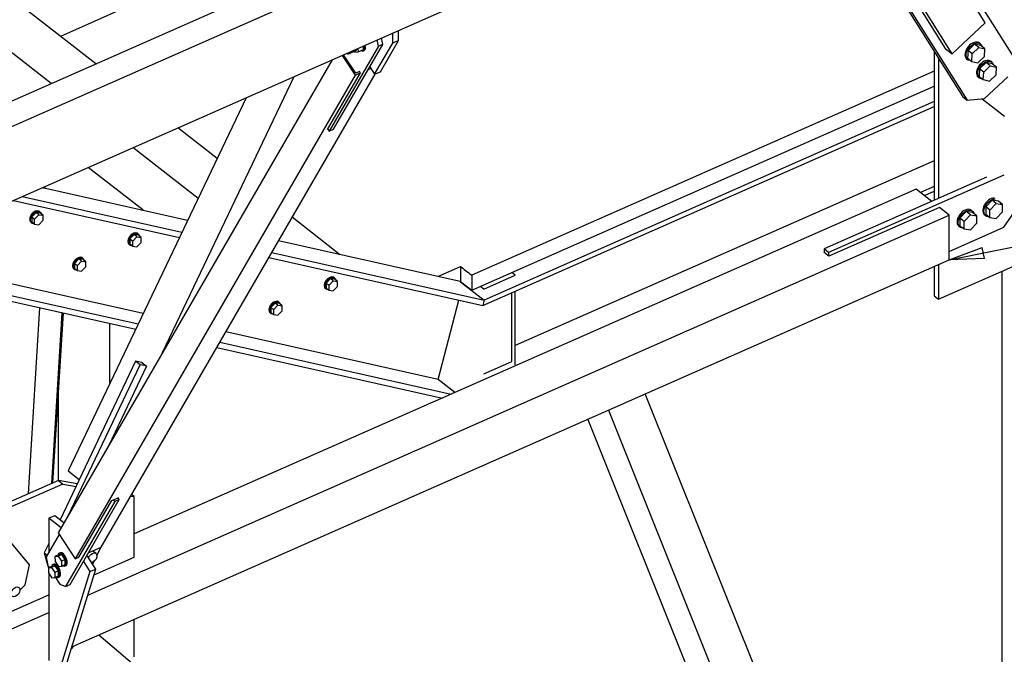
# Paper-space layout 'A0 Advance Steel' of a CAD drawing. Header units: millimetres. Extents: x 292 to 712, y 182 to 776.
# Tile 50 of 61: x 460 to 488, y 560 to 579. Entities that reach past the tile are written whole.
import ezdxf

# ---------------------------------------------------------------- set-up
doc = ezdxf.new("R2010")
doc.units = ezdxf.units.MM
doc.layers.get('0').update_dxf_attribs({"linetype": 'CONTINUOUS'})
for name, color, linetype in [('AS_Belki', 145, 'CONTINUOUS'), ('AS_Blachy', 30, 'CONTINUOUS'), ('AS_Kraty', 9, 'CONTINUOUS'), ('AS_Schody', 253, 'CONTINUOUS'), ('AS_Sruby', 9, 'CONTINUOUS')]:
    doc.layers.add(name, color=color, linetype=linetype)

psp = doc.layouts.new('A0 Advance Steel')

# ---------------------------------------------------------------- hatches: boundary and pattern name
at = {"layer": 'AS_Kraty', "extrusion": (-7.623296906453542e-17, 0.8093309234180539, 0.5873529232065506)}
h = psp.add_hatch(dxfattribs=at)
h.set_pattern_fill('GRATE', color=9, scale=0.26666666, angle=-142.9442735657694, style=0)
h.set_pattern_definition([(217.0557264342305, (-473.5204763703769, -32669.24063216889), (0.1275485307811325, -0.168920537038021), []), (307.0557264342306, (-473.5204763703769, -32669.24063216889), (0.6756821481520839, 0.5101941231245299), [])])
h.paths.add_polyline_path([(-470.9537241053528, -32670.39763536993), (-470.9537241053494, -32669.97995049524), (-470.9161072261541, -32669.86800973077), (-470.4575890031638, -32668.5193480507), (-470.2634942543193, -32668.28925409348), (-467.8944842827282, -32661.32116940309), (-467.9029340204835, -32661.24401301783), (-469.2246608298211, -32659.48530220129), (-469.2680216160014, -32659.43450613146), (-472.0594458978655, -32658.36784995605), (-472.7695963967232, -32658.82053340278), (-473.0499462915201, -32658.44746123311), (-486.4248200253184, -32668.54656183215), (-486.4248200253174, -32669.38193134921), (-486.419630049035, -32669.4615499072), (-485.5996733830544, -32671.68267385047), (-485.5637689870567, -32671.73909998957), (-480.9176993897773, -32677.92123444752)], flags=0)
h.paths.add_polyline_path([(-464.5785912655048, -32665.66743660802), (-465.7000562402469, -32664.17519743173), (-465.7134415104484, -32664.18530420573), (-466.5432736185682, -32667.15092932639)], flags=0)
h.paths.add_polyline_path([(-463.0769371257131, -32671.71774712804), (-463.1169893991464, -32671.66445290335), (-461.2141960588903, -32670.14415464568), (-462.1754517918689, -32668.86509200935), (-467.3981572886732, -32672.72511620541), (-468.2918484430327, -32673.39992440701), (-468.5289433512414, -32674.24724588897), (-468.5526472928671, -32674.3486811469), (-467.8317054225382, -32675.30797797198)], flags=0)
h.paths.add_polyline_path([(-471.7363516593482, -32678.25629837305), (-470.936156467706, -32675.39658871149), (-478.5145599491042, -32681.11889021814), (-477.4331658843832, -32682.55781038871), (-477.4221912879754, -32682.54956263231)], flags=0)
at = {"layer": 'AS_Kraty', "extrusion": (-7.623296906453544e-17, 0.8093309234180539, 0.5873529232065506)}
h = psp.add_hatch(dxfattribs=at)
h.set_pattern_fill('GRATE', color=9, scale=0.26666666, angle=126.9260204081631, style=0)
h.set_pattern_definition([(126.9260204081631, (-457.34329876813, -32657.28547944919), (-0.1692088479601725, -0.1271658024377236), []), (216.9260204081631, (-457.34329876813, -32657.28547944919), (0.5086632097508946, -0.6768353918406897), [])])
h.paths.add_polyline_path([(-453.9467108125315, -32664.69015576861), (-452.7209458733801, -32663.7689546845), (-458.3436922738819, -32656.28723845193), (-459.5694571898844, -32657.20843950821)], flags=0)
h.paths.add_polyline_path([(-461.9349947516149, -32654.06081765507), (-460.7092298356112, -32653.13961659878), (-460.7807073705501, -32653.04450752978), (-463.4715147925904, -32652.01629942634)], flags=0)
h = psp.add_hatch(dxfattribs=at)
h.set_pattern_fill('GRATE', color=9, scale=0.26666666, angle=126.9260204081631, style=0)
h.set_pattern_definition([(126.9260204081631, (-460.179418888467, -32659.41691344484), (-0.1692088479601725, -0.1271658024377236), []), (216.9260204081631, (-460.179418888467, -32659.41691344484), (0.5086632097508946, -0.6768353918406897), [])])
h.paths.add_polyline_path([(-456.7828309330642, -32666.82158976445), (-455.5570659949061, -32665.90038869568), (-459.6356525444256, -32660.47335635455), (-460.8614174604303, -32661.39455736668)], flags=0)
h.paths.add_polyline_path([(-463.2269550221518, -32658.24693528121), (-462.0011901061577, -32657.32573426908), (-463.6168273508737, -32655.1759414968), (-464.7867435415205, -32654.72889466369), (-464.8651120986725, -32654.73558235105), (-465.1366234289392, -32655.70590003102)], flags=0)
h = psp.add_hatch(dxfattribs=at)
h.set_pattern_fill('GRATE', color=9, scale=0.26666666, angle=126.9260204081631, style=0)
h.set_pattern_definition([(126.9260204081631, (-463.0155390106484, -32661.54834744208), (-0.1692088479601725, -0.1271658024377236), []), (216.9260204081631, (-463.0155390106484, -32661.54834744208), (0.5086632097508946, -0.6768353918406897), [])])
h.paths.add_polyline_path([(-459.6189510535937, -32668.95302376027), (-458.3931861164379, -32668.0318226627), (-460.9276128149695, -32664.65947421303), (-462.153377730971, -32665.58067503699)], flags=0)
h.paths.add_polyline_path([(-464.5189151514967, -32662.43305318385), (-463.2931503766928, -32661.51185212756), (-465.1647266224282, -32659.02150291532), (-465.6851232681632, -32660.88127806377)], flags=0)
h.paths.add_polyline_path([(-467.8530795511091, -32657.99656065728), (-467.4894232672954, -32656.92692043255), (-467.505872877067, -32656.90503238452), (-469.1437550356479, -32656.27916717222)], flags=0)

# ---------------------------------------------------------------- linework, layer by layer
at = {"color": 0, "linetype": 'ByBlock', "lineweight": -2}
for p, q in [((486.8629207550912, 571.6892997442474), (487.8102406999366, 572.0503574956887)), ((487.8761340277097, 571.7236019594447), (487.8102406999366, 572.0503574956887)), ((487.8761340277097, 571.7236019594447), (486.8629207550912, 571.6892997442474))]:
    psp.add_line(p, q, dxfattribs=at)
at = {"color": 7}
psp.add_lwpolyline([(486.8629207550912, 571.6892997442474), (520.7583806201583, 578.5246380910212), (537.6478758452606, 578.5246380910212)], dxfattribs=at)
at = {"layer": 'AS_Belki', "linetype": 'Continuous', "ltscale": 0.15}
for p, q in [((513.5425001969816, 600.0120622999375), (438.3460498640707, 566.8192741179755)), ((441.849802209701, 567.6311491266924), (514.1432834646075, 599.5425252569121)), ((438.3460498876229, 563.9263269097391), (514.1432832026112, 597.3843101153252)), ((487.9027355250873, 578.5433835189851), (484.3316957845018, 584.2250489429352)), ((486.9486652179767, 577.6411041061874), (483.14089726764, 583.699413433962)), ((485.3226847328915, 580.0659987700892), (486.748412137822, 577.7976101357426)), ((486.9486652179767, 577.6411041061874), (487.9027355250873, 578.5433835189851)), ((486.748412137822, 577.7976101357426), (486.9486652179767, 577.6411041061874)), ((469.0356135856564, 577.4731395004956), (461.1187847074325, 563.7959480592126)), ((469.3192112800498, 577.5983233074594), (469.7003980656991, 577.0247159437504)), ((469.7148030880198, 577.0860167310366), (469.3618465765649, 577.6171431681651)), ((470.076870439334, 577.1908963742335), (470.1475068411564, 577.222076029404)), ((469.7003980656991, 577.0247159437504), (461.6128169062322, 563.052531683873)), ((462.3589345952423, 563.3818787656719), (470.2757237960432, 577.0590010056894)), ((464.135325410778, 569.0073534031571), (467.9375393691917, 576.9884336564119)), ((468.9023302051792, 575.4540493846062), (469.8496110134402, 577.0905808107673)), ((469.7003980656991, 577.0247159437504), (469.8496110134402, 577.0905808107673)), ((469.8213805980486, 577.1330617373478), (469.7148030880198, 577.0860167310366)), ((469.8496110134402, 577.0905808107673), (469.8213805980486, 577.1330617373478)), ((466.5455117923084, 576.3739728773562), (461.4083546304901, 565.5907648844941)), ((468.9130058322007, 575.4587617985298), (468.9023302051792, 575.4540493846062)), ((485.9016674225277, 573.735488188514), (463.3167378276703, 563.7661770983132)), ((486.3581397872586, 573.3787361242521), (485.9016674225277, 573.735488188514)), ((486.5825631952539, 573.2033400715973), (483.3849156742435, 571.7918527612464)), ((486.8629207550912, 572.9842293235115), (486.5825631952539, 573.2033400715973)), ((461.9744353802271, 561.9980959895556), (486.8629207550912, 572.9842293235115)), ((486.8629207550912, 571.6892996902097), (486.8629207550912, 572.9842293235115)), ((483.2407116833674, 571.9045540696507), (483.2487407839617, 571.9080980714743)), ((483.2487407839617, 571.8982788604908), (483.2407116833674, 571.9045540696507)), ((483.3849156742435, 571.7918527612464), (483.2487407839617, 571.8982788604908)), ((461.5149835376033, 560.5003576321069), (486.8629207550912, 571.6892996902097)), ((488.3796916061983, 571.3574866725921), (488.3796916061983, 539.5726363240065)), ((460.5789603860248, 570.3080565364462), (460.2502237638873, 564.9246623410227)), ((460.9357987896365, 565.2272849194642), (461.2370365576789, 570.1603589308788)), ((460.9696593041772, 565.2422314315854), (461.2695388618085, 570.1530639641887)), ((462.6160999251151, 568.1258962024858), (462.6160999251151, 569.8508437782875)), ((463.6758416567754, 568.6197183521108), (462.5823647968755, 566.3244434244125)), ((463.5295020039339, 568.7279369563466), (463.531637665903, 568.732419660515)), ((463.531637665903, 568.732419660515), (463.539676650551, 568.726136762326)), ((463.539676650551, 568.726136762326), (463.6758416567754, 568.6197183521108)), ((461.1238645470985, 567.767498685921), (461.1238645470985, 565.3102998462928)), ((488.3796916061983, 542.1029610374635), (478.0797520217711, 567.8122834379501)), ((477.0138696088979, 567.3417875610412), (487.4394320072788, 541.3189026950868)), ((476.4192667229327, 567.0793215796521), (486.8095560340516, 541.144480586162)), ((461.4083546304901, 565.5907648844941), (461.7292176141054, 565.33999712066)), ((461.7193944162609, 563.0995766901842), (462.6666752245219, 564.7361081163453)), ((462.6666752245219, 564.7361081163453), (462.8478797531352, 564.8160942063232)), ((462.8478797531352, 564.8160942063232), (462.8585553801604, 564.8208066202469)), ((462.8585553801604, 564.8208066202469), (462.8521276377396, 564.8097020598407)), ((461.1187847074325, 563.7959480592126), (461.6128169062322, 563.052531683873)), ((461.9892892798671, 563.2187121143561), (462.3589345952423, 563.3818787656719)), ((461.6128169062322, 563.052531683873), (461.7193944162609, 563.0995766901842)), ((438.3460498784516, 551.5681885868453), (460.8502400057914, 561.501860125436))]:
    psp.add_line(p, q, dxfattribs=at)
at = {"layer": 'AS_Blachy', "linetype": 'Continuous', "ltscale": 0.15}
for p, q in [((488.7169570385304, 577.5633779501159), (486.4595554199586, 581.1549931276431)), ((484.9956899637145, 579.9919697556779), (487.2530914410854, 576.4003545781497)), ((485.1238570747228, 579.8918018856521), (487.3812586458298, 576.3001867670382)), ((470.953724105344, 578.030147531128), (470.953724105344, 578.3198208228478)), ((470.3692126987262, 577.8604615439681), (470.3338482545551, 578.0461987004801)), ((470.43135601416, 577.1276992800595), (470.9537241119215, 578.0301475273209)), ((470.4971185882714, 577.9169211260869), (470.4617541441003, 578.1026582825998)), ((470.7831829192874, 577.9548680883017), (470.7831829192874, 578.2445413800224)), ((470.953724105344, 578.030147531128), (470.7831829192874, 577.9548680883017)), ((470.3692126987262, 577.8604615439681), (468.9482914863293, 575.4056642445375)), ((469.0761977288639, 575.4621237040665), (470.4971189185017, 577.9169209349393)), ((470.2608148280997, 577.0524198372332), (470.7831829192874, 577.9548680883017)), ((470.4971185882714, 577.9169211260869), (470.3692126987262, 577.8604615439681)), ((486.4248200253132, 577.7181670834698), (486.4248200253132, 573.4081697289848)), ((486.5529871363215, 577.5142482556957), (486.5529871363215, 573.464744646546)), ((470.1193348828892, 577.2642580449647), (470.2608148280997, 577.0524198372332)), ((470.2608148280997, 577.0524198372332), (470.43135601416, 577.1276992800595)), ((487.8815179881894, 576.3513392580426), (488.5493672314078, 576.9829350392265)), ((487.2530914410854, 576.4003545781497), (487.3812585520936, 576.3001867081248)), ((487.3812585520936, 576.3001867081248), (487.8815179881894, 576.3513392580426)), ((468.9087579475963, 575.4651539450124), (468.9482914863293, 575.4056642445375)), ((468.9482914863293, 575.4056642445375), (469.0761975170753, 575.4621238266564)), ((487.9386238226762, 574.076384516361), (483.2487407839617, 572.0062030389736)), ((488.4398497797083, 574.1408900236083), (483.3769078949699, 571.9060351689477)), ((460.7283552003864, 573.767029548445), (460.7082487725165, 573.7581541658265)), ((460.7523865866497, 573.7482481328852), (460.7283552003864, 573.767029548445)), ((488.4398497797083, 572.6301389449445), (488.8129086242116, 573.1725003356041)), ((463.5644753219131, 573.1304948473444), (463.5443688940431, 573.1216194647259)), ((463.5885062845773, 573.1117134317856), (463.5644753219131, 573.1304948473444)), ((486.8629207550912, 571.9340600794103), (488.4398497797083, 572.6301389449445)), ((469.2367155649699, 571.8574251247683), (469.2166091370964, 571.8485497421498)), ((469.2607469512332, 571.8386437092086), (469.2367155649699, 571.8574251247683)), ((483.3769078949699, 571.9060351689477), (483.2487407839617, 572.0062030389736)), ((483.2487407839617, 572.0062030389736), (483.2487407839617, 571.8982788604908)), ((483.3769078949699, 571.9060351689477), (483.3769078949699, 571.7981113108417)), ((486.4248200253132, 571.4959157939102), (486.4248200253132, 570.6513210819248)), ((486.5529871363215, 570.5511532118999), (489.0045062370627, 571.633288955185)), ((486.5529871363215, 571.5524907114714), (486.5529871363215, 570.5511532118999)), ((486.4248200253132, 570.6513210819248), (486.5529871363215, 570.5511532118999)), ((463.3577223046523, 568.7583268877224), (461.1742958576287, 564.1751805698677)), ((461.4054583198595, 564.2912080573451), (463.4858887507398, 568.6581593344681)), ((463.4858887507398, 568.6581593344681), (463.3577216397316, 568.7583272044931)), ((463.539676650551, 568.726136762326), (463.3577216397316, 568.7583272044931)), ((463.6678439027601, 568.625968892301), (463.4858887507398, 568.6581593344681)), ((460.2865356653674, 562.8714130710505), (457.6463322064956, 566.0796272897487)), ((461.1253276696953, 565.3109457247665), (459.4953760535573, 564.5914617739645)), ((461.2534947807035, 565.2107778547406), (459.6235430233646, 564.4912939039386)), ((461.6695122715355, 565.2146720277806), (461.1253276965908, 565.3109458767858)), ((461.1253276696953, 565.3109457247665), (461.2534947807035, 565.2107778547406)), ((461.2534947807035, 565.2107778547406), (461.6354638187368, 565.1432021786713)), ((462.7552643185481, 564.7065300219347), (461.3343431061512, 562.2517327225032)), ((461.4622489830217, 562.3081919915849), (462.8831702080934, 564.7629892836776)), ((462.7552643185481, 564.7065300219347), (462.7199738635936, 564.7596349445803)), ((462.8831702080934, 564.7629892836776), (462.7552643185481, 564.7065300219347)), ((462.8831702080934, 564.7629892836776), (462.8478797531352, 564.8160942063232)), ((463.2165408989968, 564.8634877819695), (463.3167378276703, 564.8457616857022)), ((463.3167378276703, 564.8457616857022), (463.2406852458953, 564.9051998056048)), ((463.3167378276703, 563.1000210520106), (463.3167378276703, 564.8457616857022)), ((461.0207813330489, 564.295158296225), (460.8502400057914, 564.2198788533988)), ((461.2040932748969, 563.9433281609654), (460.8502400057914, 564.2198788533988)), ((460.8502400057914, 564.2198788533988), (460.8502400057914, 563.2404329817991)), ((461.2872146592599, 564.0869294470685), (461.0207813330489, 564.295158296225)), ((460.8502407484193, 563.4949689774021), (460.7187874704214, 563.2190404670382)), ((461.1471148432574, 563.7533169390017), (460.7697347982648, 563.1013512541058)), ((460.7187867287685, 563.2190408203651), (460.8184459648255, 562.845516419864)), ((460.7187867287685, 563.2190408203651), (460.8007697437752, 563.1549678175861)), ((462.236082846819, 563.1362809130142), (462.3515291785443, 563.3786099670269)), ((460.7697347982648, 563.1013512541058), (460.8187621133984, 562.8438559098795)), ((461.8468820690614, 562.9726878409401), (462.0357117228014, 562.678503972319)), ((462.2062530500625, 562.7537834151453), (461.9506612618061, 563.151977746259)), ((462.1204559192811, 562.8935728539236), (462.1638978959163, 562.9847602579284)), ((462.1551795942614, 562.5872925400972), (463.3167378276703, 563.1000210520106)), ((460.1627586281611, 562.2975529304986), (460.2865356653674, 562.8714130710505)), ((460.8187621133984, 562.8438559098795), (460.8507241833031, 562.7957597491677)), ((460.8189740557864, 562.8435368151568), (460.8384678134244, 562.7704743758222)), ((460.8502400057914, 562.7964882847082), (460.8502400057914, 562.7955460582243)), ((462.0357117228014, 562.678503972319), (461.1706498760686, 559.8585431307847)), ((461.3411910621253, 559.9338222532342), (462.2062528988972, 562.7537834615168)), ((462.0357117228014, 562.678503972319), (462.2062530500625, 562.7537834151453)), ((462.1177270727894, 562.8917005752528), (462.1204559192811, 562.8935728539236)), ((460.8502400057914, 562.6299022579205), (460.8502400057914, 560.1089565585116)), ((461.0395150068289, 562.5116683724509), (461.1716422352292, 562.3128441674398)), ((460.0130238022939, 562.1388113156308), (460.1627586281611, 562.2975529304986)), ((461.1716422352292, 562.3128441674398), (461.3343431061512, 562.2517327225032)), ((461.3343431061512, 562.2517327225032), (461.4622489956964, 562.3081919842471)), ((457.5609723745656, 560.559343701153), (460.8502400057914, 562.0112737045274)), ((463.3167378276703, 560.2130487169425), (463.3167378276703, 561.2956778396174)), ((465.3682695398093, 558.2375332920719), (462.2920871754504, 560.8433822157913)), ((461.5525180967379, 560.5169258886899), (461.5002243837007, 560.4522451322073))]:
    psp.add_line(p, q, dxfattribs=at)
at = {"layer": 'AS_Kraty', "linetype": 'Continuous', "ltscale": 0.15}
for p, q in [((460.9147115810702, 576.7814039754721), (456.8361250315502, 579.9689875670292)), ((462.2066717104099, 577.3516938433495), (459.6722451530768, 579.3324525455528)), ((463.1326011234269, 579.0081049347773), (461.1864444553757, 578.1490433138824)), ((486.4248200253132, 577.1420668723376), (473.0655316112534, 571.2450858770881)), ((473.0655315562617, 570.8134427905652), (486.4248200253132, 576.7104236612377)), ((465.7077491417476, 574.6154575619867), (464.5722092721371, 575.5029288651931)), ((465.1592493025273, 573.4641227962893), (463.2802490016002, 574.9326389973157)), ((463.5644753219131, 573.1304948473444), (461.9882888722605, 574.3623494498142)), ((460.7283552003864, 573.767029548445), (460.6963286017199, 573.7920595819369)), ((460.7082489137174, 573.7581541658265), (460.7283552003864, 573.767029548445)), ((463.544369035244, 573.1216194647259), (463.5644753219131, 573.1304948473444)), ((469.2367155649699, 571.8574251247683), (467.8790551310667, 572.9184926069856)), ((472.0859768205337, 571.2045528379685), (472.7451324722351, 571.4955137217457)), ((472.7451324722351, 571.4955137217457), (472.7695963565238, 571.4763923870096)), ((472.7451324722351, 571.4955137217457), (472.7451324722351, 571.0638705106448)), ((472.7695963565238, 571.4763923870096), (472.8096464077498, 571.445088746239)), ((472.8096464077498, 571.445088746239), (472.8496963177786, 571.4137854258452)), ((472.8496963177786, 571.4137854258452), (472.8897463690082, 571.3824817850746)), ((472.8897463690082, 571.3824817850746), (472.9297962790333, 571.3511781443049)), ((472.9297962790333, 571.3511781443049), (472.969846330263, 571.3198745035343)), ((472.969846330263, 571.3198745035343), (473.0098962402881, 571.2885708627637)), ((473.0098962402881, 571.2885708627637), (473.0499462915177, 571.2572675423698)), ((473.0499462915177, 571.2572675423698), (473.0655316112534, 571.2450858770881)), ((473.0655316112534, 571.2450858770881), (473.0655316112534, 570.8134426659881)), ((472.7342329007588, 571.0590594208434), (472.7451324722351, 571.0638705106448)), ((472.7451324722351, 571.0638705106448), (473.0655316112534, 570.8134426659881))]:
    psp.add_line(p, q, dxfattribs=at)
at = {"layer": 'AS_Schody', "linetype": 'Continuous', "ltscale": 0.15}
for p, q in [((487.8116283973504, 576.3441929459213), (488.4534890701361, 575.8425523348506)), ((473.3845393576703, 570.3658831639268), (486.4248200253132, 576.1220495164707)), ((486.4248200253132, 576.2623336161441), (473.4260220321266, 570.5244783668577)), ((486.4248200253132, 574.5523882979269), (474.3251549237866, 569.2114231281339)), ((460.7523865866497, 573.7482481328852), (460.6494263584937, 573.7713562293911)), ((464.8558515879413, 572.8272722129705), (460.7523865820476, 573.7482481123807)), ((486.4248200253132, 573.8127587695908), (486.027310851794, 573.637292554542)), ((460.079744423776, 573.5198906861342), (464.6925959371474, 572.4845888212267)), ((486.142019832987, 573.5476426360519), (486.4248200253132, 573.6724746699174)), ((459.827578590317, 573.4085810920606), (464.620331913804, 572.3329022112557)), ((472.7342329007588, 571.0590594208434), (467.4847287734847, 572.2372507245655)), ((463.5757651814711, 570.1402925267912), (456.1825529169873, 571.7996146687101)), ((467.2043926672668, 571.752939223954), (473.3845188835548, 570.3658806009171)), ((467.2904075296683, 571.9015396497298), (473.4260015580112, 570.5244754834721)), ((455.424375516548, 571.4649440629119), (463.3584917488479, 569.6842225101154)), ((455.676541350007, 571.5762536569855), (463.4307557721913, 569.8359087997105)), ((473.4191547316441, 570.8421836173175), (474.3251549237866, 571.2421050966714)), ((474.3251549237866, 571.2421050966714), (474.2210191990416, 571.3234915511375)), ((472.745113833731, 571.056617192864), (472.7342329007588, 571.0590594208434)), ((472.745113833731, 571.056617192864), (473.4260015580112, 570.5244754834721)), ((472.7510613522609, 571.0592362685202), (472.7451341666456, 571.0566200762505)), ((473.4191547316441, 570.8421836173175), (473.3150190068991, 570.9235700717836)), ((474.2238960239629, 568.7478329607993), (474.2238960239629, 570.736387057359)), ((474.3251549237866, 568.6522461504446), (474.3251549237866, 570.7810843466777)), ((472.0968629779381, 568.227829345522), (472.6964889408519, 570.520300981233)), ((473.4260015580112, 570.5244754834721), (473.3845188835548, 570.3658806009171)), ((472.0968629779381, 568.227829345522), (465.9610572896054, 569.6049409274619)), ((465.7884542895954, 569.306750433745), (472.4708946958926, 567.8069530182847)), ((465.702439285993, 569.1581500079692), (472.2187285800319, 567.6956434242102)), ((473.4191547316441, 568.3926087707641), (474.2238960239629, 568.7478329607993)), ((472.5760130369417, 567.8533537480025), (472.0968629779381, 568.227829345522))]:
    psp.add_line(p, q, dxfattribs=at)
at = {"layer": 'AS_Sruby', "linetype": 'Continuous', "ltscale": 0.15}
for p, q in [((469.5033753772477, 577.6432054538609), (469.7293423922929, 577.7429504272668)), ((469.6757137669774, 577.7192781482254), (469.692087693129, 577.6946386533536)), ((469.7808624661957, 577.8021027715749), (469.7831751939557, 577.6994401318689)), ((469.7831751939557, 577.6994401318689), (469.9409257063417, 577.7690735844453)), ((469.9225854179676, 577.7263655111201), (469.9545618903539, 577.7404803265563)), ((469.9409257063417, 577.7690735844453), (469.9386131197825, 577.8717362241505)), ((487.4045124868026, 577.7413937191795), (487.3914264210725, 577.5203107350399)), ((487.5952311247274, 577.9217591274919), (487.4045124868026, 577.7413937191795)), ((487.5246691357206, 577.6474863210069), (487.4045124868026, 577.7413937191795)), ((487.5246691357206, 577.6474863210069), (487.7153877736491, 577.8278517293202)), ((487.7153877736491, 577.8278517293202), (487.5952311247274, 577.9217591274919)), ((487.7728636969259, 577.8810421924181), (487.5952311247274, 577.9217591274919)), ((487.7153877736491, 577.8278517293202), (487.8930203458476, 577.7871347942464)), ((487.7676100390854, 577.9278168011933), (487.7355683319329, 577.9528586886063)), ((487.8930203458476, 577.7871347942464), (487.7728636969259, 577.8810421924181)), ((487.8799342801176, 577.5660518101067), (487.8930203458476, 577.7871347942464)), ((469.692087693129, 577.6946386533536), (469.7831751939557, 577.6994401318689)), ((487.3646382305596, 577.4985780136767), (487.3966799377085, 577.4735361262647)), ((487.3914264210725, 577.5203107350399), (487.5115830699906, 577.4264033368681)), ((487.5115830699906, 577.4264033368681), (487.5246691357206, 577.6474863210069)), ((487.5115830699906, 577.4264033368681), (487.6892156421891, 577.3856860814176)), ((487.6892156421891, 577.3856860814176), (487.8799342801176, 577.5660518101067)), ((488.1002798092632, 577.3985261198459), (488.0682379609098, 577.4235680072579)), ((487.7371821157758, 577.2121030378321), (487.7240960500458, 576.9910200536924)), ((487.9279007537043, 577.3924684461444), (487.7371821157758, 577.2121030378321)), ((487.8573387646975, 577.1181956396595), (487.7371821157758, 577.2121030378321)), ((487.8573387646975, 577.1181956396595), (488.048057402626, 577.2985613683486)), ((488.048057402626, 577.2985613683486), (487.9279007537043, 577.3924684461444)), ((488.1055333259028, 577.3517515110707), (487.9279007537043, 577.3924684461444)), ((488.048057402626, 577.2985613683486), (488.2256899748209, 577.257844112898)), ((488.2256899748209, 577.257844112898), (488.1055333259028, 577.3517515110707)), ((488.2126039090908, 577.0367611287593), (488.2256899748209, 577.257844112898)), ((487.6973078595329, 576.9692873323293), (487.7293497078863, 576.9442454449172)), ((487.7240960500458, 576.9910200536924), (487.8442526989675, 576.8971126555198)), ((487.8442526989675, 576.8971126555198), (487.8573387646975, 577.1181956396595)), ((487.8442526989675, 576.8971126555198), (488.021885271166, 576.856395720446)), ((488.021885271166, 576.856395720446), (488.2126039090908, 577.0367611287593)), ((488.098832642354, 573.4115125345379), (487.9143087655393, 573.2222044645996)), ((488.034465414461, 573.128297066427), (487.9143087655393, 573.2222044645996)), ((487.9143087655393, 573.2222044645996), (487.9143087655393, 573.0064906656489)), ((488.034465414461, 573.128297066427), (488.218989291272, 573.3176054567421)), ((488.218989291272, 573.3176054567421), (488.098832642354, 573.4115125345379)), ((488.2833566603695, 573.38510744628), (488.098832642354, 573.4115125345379)), ((488.218989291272, 573.3176054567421), (488.4035133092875, 573.2912000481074)), ((488.4035133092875, 573.2912000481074), (488.2833566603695, 573.38510744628)), ((488.4035133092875, 573.0754862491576), (488.4035133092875, 573.2912000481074)), ((460.4794583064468, 573.0561396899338), (460.3559961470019, 572.9294763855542)), ((460.3559961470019, 572.9294763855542), (460.4361006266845, 572.8668713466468)), ((460.3559961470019, 572.9294763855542), (460.3559961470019, 572.785145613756)), ((460.4361006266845, 572.8668713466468), (460.5595626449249, 572.9935346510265)), ((460.5595626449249, 572.9935346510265), (460.4794583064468, 573.0561396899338)), ((460.6029203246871, 573.0384722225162), (460.4794583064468, 573.0561396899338)), ((460.5595626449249, 572.9935346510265), (460.6830248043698, 572.9758675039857)), ((460.5925121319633, 573.0761692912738), (460.5684808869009, 573.0949507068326)), ((460.6830248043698, 572.9758675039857), (460.6029203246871, 573.0384722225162)), ((460.6830248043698, 572.8315367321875), (460.6830248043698, 572.9758675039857)), ((487.3527149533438, 573.0821657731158), (487.1681909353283, 572.8928573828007)), ((487.28834758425, 572.798949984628), (487.1681909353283, 572.8928573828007)), ((487.1681909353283, 572.8928573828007), (487.1681909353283, 572.6771435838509)), ((487.28834758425, 572.798949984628), (487.4728716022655, 572.9882583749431)), ((487.4728716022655, 572.9882583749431), (487.3527149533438, 573.0821657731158)), ((487.5372388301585, 573.0557603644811), (487.3527149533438, 573.0821657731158)), ((487.4728716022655, 572.9882583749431), (487.6573954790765, 572.9618529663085)), ((487.5185273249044, 573.1075136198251), (487.4864856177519, 573.132555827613)), ((487.6573954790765, 572.9618529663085), (487.5372388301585, 573.0557603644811)), ((487.6573954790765, 572.7461391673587), (487.6573954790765, 572.9618529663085)), ((487.9009785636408, 572.9797792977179), (487.9330202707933, 572.9547374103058)), ((487.9143087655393, 573.0064906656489), (488.034465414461, 572.9125832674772)), ((488.034465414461, 572.9125832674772), (488.034465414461, 573.128297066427)), ((488.034465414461, 572.9125832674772), (488.218989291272, 572.8861778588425)), ((488.218989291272, 572.8861778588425), (488.4035133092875, 573.0754862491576)), ((460.3423729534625, 572.766230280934), (460.3664043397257, 572.7474488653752)), ((460.3559961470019, 572.785145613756), (460.4361006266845, 572.7225408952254)), ((460.4361006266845, 572.7225408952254), (460.4361006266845, 572.8668713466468)), ((460.4361006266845, 572.7225408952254), (460.5595626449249, 572.7048734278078)), ((460.5595626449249, 572.7048734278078), (460.6830248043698, 572.8315367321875)), ((487.1548607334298, 572.650432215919), (487.1869025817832, 572.6253903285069)), ((487.1681909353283, 572.6771435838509), (487.28834758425, 572.5832361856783)), ((487.28834758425, 572.5832361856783), (487.28834758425, 572.798949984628)), ((487.4728716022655, 572.5568307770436), (487.6573954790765, 572.7461391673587)), ((463.3155784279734, 572.4196049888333), (463.1921162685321, 572.2929416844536)), ((463.2722207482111, 572.2303366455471), (463.3956827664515, 572.3569999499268)), ((463.3956827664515, 572.3569999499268), (463.3155784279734, 572.4196049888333)), ((463.4390404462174, 572.4019375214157), (463.3155784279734, 572.4196049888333)), ((463.3956827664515, 572.3569999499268), (463.5191449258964, 572.3393324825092)), ((463.4286322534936, 572.4396345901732), (463.4046010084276, 572.4584160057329)), ((463.5191449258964, 572.3393324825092), (463.4390404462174, 572.4019375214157)), ((463.5191449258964, 572.1950020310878), (463.5191449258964, 572.3393324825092)), ((487.28834758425, 572.5832361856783), (487.4728716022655, 572.5568307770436)), ((463.1784930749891, 572.1296955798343), (463.202524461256, 572.1109138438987)), ((463.1921162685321, 572.2929416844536), (463.2722207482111, 572.2303366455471)), ((463.1921162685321, 572.2929416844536), (463.1921162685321, 572.1486109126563)), ((463.1921162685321, 572.1486109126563), (463.2722207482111, 572.0860061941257)), ((463.2722207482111, 572.0860061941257), (463.2722207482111, 572.2303366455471)), ((463.2722207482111, 572.0860061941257), (463.3956827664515, 572.0683387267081)), ((463.3956827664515, 572.0683387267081), (463.5191449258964, 572.1950020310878)), ((461.8298084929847, 571.7338909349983), (461.8057772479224, 571.7526723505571)), ((461.7167546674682, 571.7138613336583), (461.5932925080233, 571.5871980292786)), ((461.5932925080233, 571.5871980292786), (461.6733969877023, 571.5245929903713)), ((461.5932925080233, 571.5871980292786), (461.5932925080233, 571.4428672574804)), ((461.6733969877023, 571.5245929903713), (461.7968590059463, 571.651256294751)), ((461.6733969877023, 571.380262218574), (461.6733969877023, 571.5245929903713)), ((461.7968590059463, 571.651256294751), (461.7167546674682, 571.7138613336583)), ((461.8402166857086, 571.6961938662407), (461.7167546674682, 571.7138613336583)), ((461.7968590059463, 571.651256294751), (461.9203211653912, 571.6335888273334)), ((461.7968590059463, 571.3625950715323), (461.9203211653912, 571.489258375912)), ((461.9203211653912, 571.6335888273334), (461.8402166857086, 571.6961938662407)), ((461.9203211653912, 571.489258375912), (461.9203211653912, 571.6335888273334)), ((461.5796693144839, 571.4239516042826), (461.6037007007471, 571.4051701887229)), ((461.5932925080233, 571.4428672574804), (461.6733969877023, 571.380262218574)), ((461.6733969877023, 571.380262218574), (461.7968590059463, 571.3625950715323)), ((469.1008724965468, 571.1665648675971), (469.0768412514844, 571.1853462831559)), ((468.9878186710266, 571.1465352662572), (468.8643565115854, 571.0198719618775)), ((468.8643565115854, 571.0198719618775), (468.9444609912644, 570.9572672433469)), ((468.8643565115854, 571.0198719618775), (468.8643565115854, 570.8755415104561)), ((468.9444609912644, 570.9572672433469), (469.0679230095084, 571.0839305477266)), ((468.9444609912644, 570.8129364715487), (468.9444609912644, 570.9572672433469)), ((469.0679230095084, 571.0839305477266), (468.9878186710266, 571.1465352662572)), ((469.1112806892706, 571.1288681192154), (468.9878186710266, 571.1465352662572)), ((469.0679230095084, 571.0839305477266), (469.1913851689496, 571.066263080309)), ((469.0679230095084, 570.7952690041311), (469.1913851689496, 570.9219323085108)), ((469.1913851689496, 571.066263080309), (469.1112806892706, 571.1288681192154)), ((469.1913851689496, 570.9219323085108), (469.1913851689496, 571.066263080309)), ((468.850733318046, 570.8566258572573), (468.8747647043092, 570.8378444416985)), ((468.8643565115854, 570.8755415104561), (468.9444609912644, 570.8129364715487)), ((468.9444609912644, 570.8129364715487), (469.0679230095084, 570.7952690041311)), ((467.3889949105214, 570.4407916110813), (467.2655327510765, 570.3141283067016)), ((467.2655327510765, 570.3141283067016), (467.3456372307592, 570.251523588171)), ((467.2655327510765, 570.3141283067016), (467.2655327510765, 570.1697978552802)), ((467.3456372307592, 570.251523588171), (467.4690992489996, 570.3781868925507)), ((467.4690992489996, 570.3781868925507), (467.3889949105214, 570.4407916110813)), ((467.5124569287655, 570.4231241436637), (467.3889949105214, 570.4407916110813)), ((467.4690992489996, 570.3781868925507), (467.5925614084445, 570.3605194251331)), ((467.502048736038, 570.4608212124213), (467.4780174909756, 570.479602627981)), ((467.5925614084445, 570.3605194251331), (467.5124569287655, 570.4231241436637)), ((467.5925614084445, 570.2161886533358), (467.5925614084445, 570.3605194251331)), ((467.2519095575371, 570.1508822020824), (467.275940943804, 570.1321007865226)), ((467.2655327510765, 570.1697978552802), (467.3456372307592, 570.1071928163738)), ((467.3456372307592, 570.1071928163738), (467.3456372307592, 570.251523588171)), ((467.3456372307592, 570.1071928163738), (467.4690992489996, 570.0895253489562)), ((467.4690992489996, 570.0895253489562), (467.5925614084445, 570.2161886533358)), ((461.1843856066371, 563.2213324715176), (461.1524091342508, 563.2072176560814)), ((462.2140824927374, 563.198211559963), (462.1161826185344, 563.274724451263)), ((461.1340688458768, 563.1645095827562), (461.0274806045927, 563.1174600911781)), ((461.0274806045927, 563.1174600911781), (461.1185681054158, 563.1222615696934)), ((461.0274806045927, 563.1174600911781), (461.0307885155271, 562.9706130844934)), ((461.0307885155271, 562.9706130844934), (461.1251839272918, 562.828567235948)), ((461.2251563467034, 563.1693113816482), (461.1185681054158, 563.1222615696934)), ((461.1185681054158, 563.1222615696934), (461.2129635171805, 562.9802160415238)), ((461.2251563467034, 563.1693113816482), (461.1340688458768, 563.1645095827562)), ((461.3195517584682, 563.0272655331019), (461.2129635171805, 562.9802160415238)), ((461.2129635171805, 562.9802160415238), (461.2162714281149, 562.8333687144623)), ((461.3195517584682, 563.0272655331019), (461.2251563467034, 563.1693113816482)), ((461.3228596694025, 562.8804185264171), (461.3195517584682, 563.0272655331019)), ((460.9446126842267, 562.837203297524), (460.8380244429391, 562.7901538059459)), ((460.8380244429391, 562.7901538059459), (460.9291119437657, 562.7949552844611)), ((460.8380244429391, 562.7901538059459), (460.8413323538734, 562.6433064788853)), ((460.8413323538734, 562.6433064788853), (460.935727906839, 562.5012609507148)), ((461.0357001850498, 562.842005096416), (460.9291119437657, 562.7949552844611)), ((460.9291119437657, 562.7949552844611), (461.0235073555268, 562.6529097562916)), ((461.0357001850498, 562.842005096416), (460.9446126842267, 562.837203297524)), ((460.9949294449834, 562.8940261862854), (460.9629529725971, 562.8799113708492)), ((461.1300955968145, 562.6999592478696), (461.0235073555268, 562.6529097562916)), ((461.0235073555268, 562.6529097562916), (461.0268152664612, 562.50606242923)), ((461.1300955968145, 562.6999592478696), (461.0357001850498, 562.842005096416)), ((461.1251839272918, 562.828567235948), (461.2162714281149, 562.8333687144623)), ((461.1334035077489, 562.5531122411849), (461.1300955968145, 562.6999592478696)), ((461.2162714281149, 562.8333687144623), (461.3228596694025, 562.8804185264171)), ((461.3045193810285, 562.8377104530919), (461.3364958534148, 562.8518252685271)), ((460.935727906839, 562.5012609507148), (461.0268152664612, 562.50606242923)), ((461.0268152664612, 562.50606242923), (461.1334035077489, 562.5531122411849)), ((461.1150632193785, 562.5104041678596), (461.1470396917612, 562.5245189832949))]:
    psp.add_line(p, q, dxfattribs=at)
at = {"layer": 'AS_Sruby', "linetype": 'Continuous', "ltscale": 0.15, "extrusion": (0.6007833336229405, -0.4695369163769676, 0.6469887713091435)}
psp.add_circle((726.0746142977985, -10.49499988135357, 12.36873467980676), 0.159999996, dxfattribs=at)
at = {"layer": 'AS_Sruby', "linetype": 'Continuous', "ltscale": 0.15, "extrusion": (0.6007833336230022, -0.4695369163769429, 0.646988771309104)}
for centre, radius, start, end in [((755.424408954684, -18.36891268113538, 21.64842399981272), 0.293333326, 358.1096401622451, 178.1096401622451), ((752.1931265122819, -20.42707949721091, 24.07404758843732), 0.293333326, 27.88078167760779, 185.3807816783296), ((751.4741804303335, -20.17794453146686, 23.78043307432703), 0.293333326, 5.380781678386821, 185.3807816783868), ((734.961729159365, -6.467247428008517, 7.621883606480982), 0.199999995, 5.380781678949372, 185.3807816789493), ((736.206639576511, -8.166618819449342, 9.624653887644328), 0.199999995, 5.380781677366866, 185.3807816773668), ((734.6660408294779, -7.632758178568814, 8.995479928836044), 0.199999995, 5.380781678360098, 185.3807816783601), ((738.6964604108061, -11.56536160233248, 13.63019444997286), 0.199999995, 5.380781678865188, 185.3807816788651)]:
    psp.add_arc(centre, radius, start, end, dxfattribs=at)
at = {"layer": 'AS_Sruby', "linetype": 'Continuous', "ltscale": 0.15, "extrusion": (-0.7994119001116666, -0.35287184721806, 0.4862325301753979)}
psp.add_arc((-338.9602045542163, 322.3887826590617, -579.3787923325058), 0.106666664, 357.0353361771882, 46.03401937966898, dxfattribs=at)
at = {"layer": 'AS_Sruby', "linetype": 'Continuous', "ltscale": 0.15, "extrusion": (-0.7994119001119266, -0.3528718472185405, 0.4862325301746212)}
psp.add_arc((-338.9602045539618, 322.4726264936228, -579.5294717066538), 0.199999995, 327.5838884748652, 68.4277668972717, dxfattribs=at)
at = {"layer": 'AS_Sruby', "linetype": 'Continuous', "ltscale": 0.15, "extrusion": (-0.7994119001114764, -0.3528718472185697, 0.4862325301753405)}
psp.add_arc((-338.960204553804, 322.4896218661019, -579.5600148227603), 0.199999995, 357.0353361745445, 68.4278339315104, dxfattribs=at)
at = {"layer": 'AS_Sruby', "linetype": 'Continuous', "ltscale": 0.15, "extrusion": (-0.6007833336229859, 0.4695369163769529, -0.646988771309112)}
for centre, start, end in [((-755.4244089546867, -18.39522354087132, -21.6794322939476), 332.7460035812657, 207.3559417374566), ((-755.2122274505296, -18.77568195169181, -22.12781620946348), 332.7461051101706, 207.3560139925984)]:
    psp.add_arc(centre, 0.293333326, start, end, dxfattribs=at)
at = {"layer": 'AS_Sruby', "linetype": 'Continuous', "ltscale": 0.15, "extrusion": (-0.7994119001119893, -0.3528718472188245, 0.4862325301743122)}
psp.add_arc((-338.9602045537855, 322.2686820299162, -579.162954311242), 0.106666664, 313.6221327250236, 46.03401436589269, dxfattribs=at)
at = {"layer": 'AS_Sruby', "linetype": 'Continuous', "ltscale": 0.15, "extrusion": (0.6007833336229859, -0.4695369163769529, 0.646988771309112)}
psp.add_arc((755.2122274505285, -18.74937109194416, 22.09680791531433), 0.293333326, 358.1096401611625, 178.1096401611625, dxfattribs=at)
at = {"layer": 'AS_Sruby', "linetype": 'Continuous', "ltscale": 0.15, "extrusion": (-0.6007833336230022, 0.4695369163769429, -0.646988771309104)}
for centre, radius, start, end in [((-752.1931265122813, -20.45339035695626, -24.10505588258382), 0.293333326, 333.9214722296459, 152.1192183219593), ((-752.1931265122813, -20.45339035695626, -24.10505588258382), 0.293333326, 205.7876518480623, 206.0075387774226), ((-734.9617291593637, -6.486980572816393, -7.645139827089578), 0.199999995, 331.6237483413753, 208.4482296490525), ((-751.4741804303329, -20.20425539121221, -23.81144136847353), 0.293333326, 333.9215333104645, 206.0075981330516), ((-736.2066395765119, -8.186351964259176, -9.647910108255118), 0.199999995, 331.6236232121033, 208.4481933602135), ((-734.6660408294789, -7.652491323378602, -9.018736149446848), 0.199999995, 331.6237524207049, 208.4481747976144), ((-738.6964604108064, -11.5850947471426, -13.65345067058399), 0.199999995, 331.6237190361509, 208.4481759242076)]:
    psp.add_arc(centre, radius, start, end, dxfattribs=at)
at = {"layer": 'AS_Sruby', "linetype": 'Continuous', "ltscale": 0.15, "extrusion": (0.600783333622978, -0.4695369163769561, 0.646988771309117)}
psp.add_arc((737.1558616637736, -11.03150096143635, 13.0010204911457), 0.199999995, 5.380781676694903, 185.3807816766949, dxfattribs=at)
at = {"layer": 'AS_Sruby', "linetype": 'Continuous', "ltscale": 0.15, "extrusion": (-0.600783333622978, 0.4695369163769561, -0.646988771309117)}
psp.add_arc((-737.155861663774, -11.0512341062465, -13.02427671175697), 0.199999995, 331.6237330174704, 208.448223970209, dxfattribs=at)
at = {"layer": 'AS_Sruby', "linetype": 'Continuous', "ltscale": 0.15, "extrusion": (-0.7994119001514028, -0.3528718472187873, 0.4862325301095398)}
for centre, start, end in [((-328.8196730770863, 315.7156957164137, -567.3862999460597), 327.5839319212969, 212.5917814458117), ((-328.5967476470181, 315.5671540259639, -567.1193492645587), 327.5839179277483, 212.5917902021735)]:
    psp.add_arc(centre, 0.199999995, start, end, dxfattribs=at)
at = {"layer": 'AS_Sruby', "linetype": 'Continuous', "ltscale": 0.15, "extrusion": (-0.7994119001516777, -0.3528718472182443, 0.4862325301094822)}
psp.add_arc((-328.8196730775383, 315.7326910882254, -567.4168430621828), 0.199999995, 357.0353361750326, 177.0353361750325, dxfattribs=at)
at = {"layer": 'AS_Sruby', "linetype": 'Continuous', "ltscale": 0.15, "extrusion": (-0.6007833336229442, 0.4695369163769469, -0.6469887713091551)}
psp.add_arc((-728.2167213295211, -11.23707816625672, -13.24330061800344), 0.159999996, 64.7765660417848, 320.3083696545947, dxfattribs=at)
at = {"layer": 'AS_Sruby', "linetype": 'Continuous', "ltscale": 0.15, "extrusion": (-0.7994119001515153, -0.3528718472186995, 0.4862325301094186)}
psp.add_arc((-328.5967476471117, 315.5841493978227, -567.1498923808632), 0.199999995, 357.0353361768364, 177.0353361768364, dxfattribs=at)

doc.saveas('drawing.dxf')
